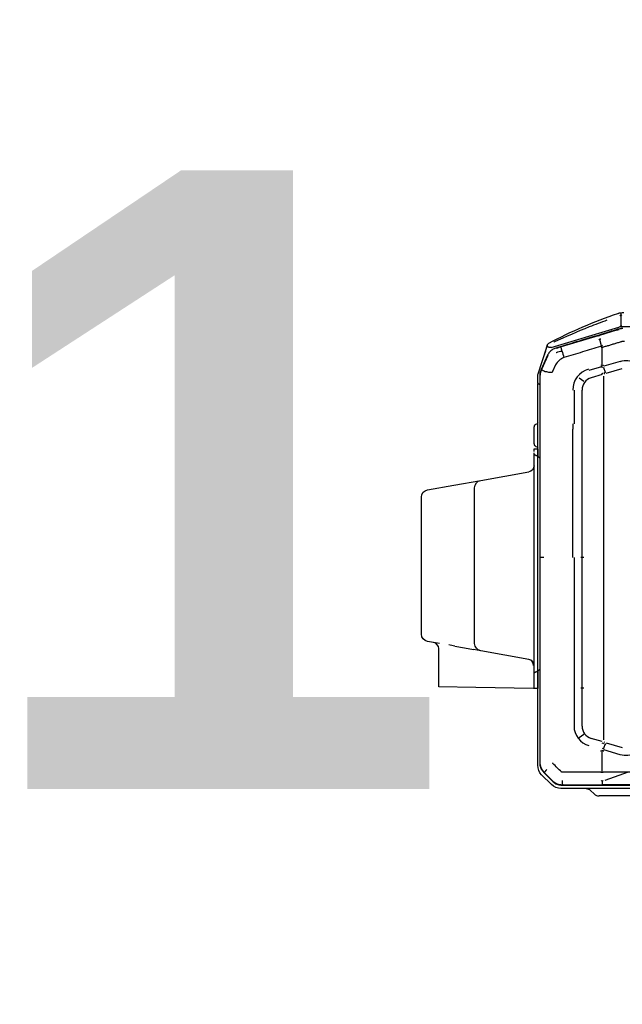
# Model space of a CAD drawing. Header units: millimetres. Extents: x -424979 to 718034, y -72486 to 344972.
# Tile 101 of 256: x 351097 to 352266, y 64609 to 66519. Entities that reach past the tile are written whole.
import ezdxf
from ezdxf import colors
from ezdxf.entities.mleader import LeaderData, LeaderLine
from ezdxf.math import Vec2, Vec3
from ezdxf.xclip import XClip

# ---------------------------------------------------------------- set-up
doc = ezdxf.new("R2010")
doc.units = ezdxf.units.MM
doc.header["$MEASUREMENT"] = 0
doc.header["$XCLIPFRAME"] = 0
doc.layers.add('0100_001_1_0_Nr_pióra__1', color=7, linetype='Continuous', lineweight=13)
doc.layers.add('IS_KLIM Opis_Średnice', color=7, linetype='Continuous', lineweight=9)
doc.layers.add('IS_KLIM_urządzenia', color=3, linetype='Continuous')
doc.layers.add('Rysunki i obrazki', color=7, linetype='Continuous')
doc.layers.add('Nowe_Adnotacja - Teksty_Nr_pióra__86', color=7, linetype='Continuous', lineweight=20, true_color=0x5555ff)
doc.styles.add('STYL_AUTOMATYCZNY_4', font='arialbd.ttf')
picture_1 = doc.add_image_def('image1.tif', size_in_pixel=(4960, 3508))

# ---------------------------------------------------------------- blocks, each defined once
blk = doc.blocks.new('Rysunek_1_1', base_point=(-285945.3, 74341.7))
at = {"layer": '0100_001_1_0_Nr_pióra__1', "color": 7, "lineweight": 13}
image = blk.add_image(picture_1, insert=(-264947.9, 89188), size_in_units=(41994.7, 29692.6), rotation=180, dxfattribs=at)
image.set_boundary_path([(-0.5, -0.5), (4959.5, 3507.5)])
blk = doc.blocks.new('G$CE471A013')
at = {"linetype": 'Continuous'}
for p, q in [((13.342, 37.947), (19.042, 37.947)), ((19.042, 37.947), (20.602, 37.947)), ((21.287, 37.494), (20.998, 37.783)), ((23.598, 37.069), (-66.48, 37.069)), ((20.329, 37.029), (-21.491, 37.029)), ((10.236, 37.347), (23.677, 37.347)), ((18.258, 36.025), (20.129, 36.699)), ((23.553, 37.034), (20.329, 37.029)), ((23.592, 37.035), (23.552, 37.034)), ((24.011, 36.986), (23.999, 36.958)), ((25.023, 36.045), (24.349, 36.718)), ((25.071, 36.043), (24.361, 36.753)), ((24.441, 37.031), (25.239, 36.233)), ((20.348, 36.02), (20.348, 34.339)), ((25.023, 36.045), (25.043, 36.025)), ((25.304, 35.693), (25.278, 35.682)), ((25.355, 35.268), (25.355, 18.659)), ((25.387, 3.917), (25.387, 35.28)), ((25.555, 35.469), (25.555, 27.827)), ((18.891, 34.614), (20.219, 34.22)), ((20.03, 33.65), (18.72, 34.039)), ((20.116, 33.739), (20.246, 34.12)), ((20.13, 33.616), (20.19, 33.593)), ((20.343, 34.089), (20.3, 34.102)), ((20.36, 33.54), (21.229, 33.292)), ((20.228, 29.549), (20.228, 33.418)), ((21.835, 32.988), (22.215, 33.248)), ((21.97, 32.296), (21.97, 29.549)), ((22.62, 29.549), (22.62, 32.296)), ((20.228, 7.87), (20.228, 29.549)), ((21.97, 29.549), (21.97, 29.212)), ((22.62, 29.212), (22.62, 29.549)), ((22.067, 29.212), (21.834, 29.212)), ((21.97, 29.212), (21.97, 18.659)), ((22.62, 18.659), (22.62, 29.212)), ((25.556, 29.072), (25.555, 29.072)), ((25.556, 29.262), (25.856, 29.257)), ((25.556, 28.762), (25.556, 29.262)), ((25.556, 27.945), (25.556, 28.762)), ((25.856, 29.257), (25.856, 28.757)), ((25.856, 29.257), (25.906, 29.256)), ((25.856, 28.757), (25.856, 28.17)), ((25.906, 29.256), (30.556, 29.175)), ((30.556, 29.175), (33.556, 29.122)), ((33.556, 29.122), (33.556, 26.034)), ((25.556, 28.572), (25.555, 28.572)), ((25.556, 27.82), (25.556, 27.945)), ((25.679, 27.912), (25.556, 27.82)), ((25.679, 27.912), (25.837, 28.03)), ((25.856, 28.17), (25.856, 28.098)), ((25.856, 28.098), (25.856, 10.282)), ((25.556, 27.82), (25.387, 27.693)), ((25.555, 27.827), (25.555, 27.819)), ((25.556, 27.82), (25.556, 10.508)), ((25.556, 27.82), (25.556, 10.508)), ((26.27, 26.899), (30.161, 26.213)), ((30.161, 26.213), (30.736, 26.112)), ((30.656, 25.622), (30.656, 24.244)), ((31.478, 25.981), (30.736, 26.112)), ((32.255, 25.844), (31.478, 25.981)), ((33.484, 25.627), (34.461, 25.455)), ((34.956, 24.864), (34.956, 13.78)), ((30.656, 24.244), (30.656, 14.401)), ((21.834, 18.659), (22.067, 18.659)), ((21.97, 18.659), (21.97, 7.87)), ((22.728, 18.659), (22.728, 8.288)), ((25.355, 18.659), (25.355, 6.47)), ((30.656, 14.401), (30.656, 13.022)), ((32.35, 12.817), (30.161, 12.431)), ((34.461, 13.189), (32.35, 12.817)), ((30.161, 12.431), (26.27, 11.745)), ((25.387, 10.625), (25.556, 10.508)), ((25.555, 10.509), (25.555, 4.596)), ((25.556, 10.508), (25.679, 10.424)), ((25.556, 10.387), (25.556, 10.508)), ((25.556, 10.383), (25.556, 10.387)), ((25.556, 9.883), (25.556, 10.383)), ((25.846, 10.309), (25.679, 10.424)), ((25.856, 9.888), (25.556, 9.883)), ((25.856, 9.883), (25.556, 9.883)), ((25.698, 9.683), (25.624, 9.707)), ((25.856, 10.102), (25.856, 9.888)), ((25.856, 9.883), (25.856, 9.888)), ((25.855, 9.464), (25.855, 9.172)), ((25.855, 9.172), (25.855, 8.401)), ((22.728, 7.87), (22.728, 8.288)), ((25.855, 8.401), (25.855, 8.109)), ((20.228, 4.001), (20.228, 7.87)), ((21.97, 7.87), (21.97, 5.123)), ((22.62, 5.123), (22.62, 7.87)), ((25.698, 7.891), (25.624, 7.866)), ((25.355, 6.47), (25.355, 3.923)), ((20.36, 3.878), (21.229, 4.126)), ((21.835, 4.431), (22.214, 4.171)), ((25.55, 4.542), (25.55, 3.93)), ((20.03, 3.769), (18.72, 3.38)), ((18.891, 2.805), (20.219, 3.199)), ((20.246, 3.3), (20.116, 3.679)), ((20.13, 3.803), (20.19, 3.826)), ((20.338, 3.328), (20.411, 3.185)), ((20.392, 3.256), (21.42, 3.55)), ((24.108, 3.095), (24.351, 3.626)), ((24.74, 2.343), (25.258, 3.476)), ((24.762, 2.317), (25.289, 3.467)), ((25.532, 3.817), (24.851, 1.739)), ((25.335, 3.692), (25.362, 3.686)), ((20.348, 3.08), (20.348, 1.667)), ((24.462, 1.683), (18.999, 0.047)), ((20.669, 0.74), (23.657, 1.639)), ((24.471, 1.978), (24.491, 1.954)), ((24.85, 1.738), (24.754, 1.444)), ((20.39, 1.544), (20.541, 1.025)), ((18.843, 0), (0, 0)), ((18.843, 0.155), (18.835, 0.19)), ((19.18, 0.289), (18.987, 0.23)), ((19.18, 0.289), (20.57, 0.711)), ((18.843, -0.06), (18.765, -0.06)), ((18.837, -0.941), (18.842, -0.037))]:
    blk.add_line(p, q, dxfattribs=at)
for centre, radius, start, end in [((20.602, 37.387), 0.56, 45, 90), ((25.325, 27.827), 0.23, 358.01433, 0), ((26.356, 27.392), 0.5, 180, 260), ((34.056, 26.034), 0.5, 180, 260), ((25.625, 9.464), 0.23, 0, 71.56505), ((25.625, 8.109), 0.23, 288.43495, 0), ((25.395, 4.596), 0.16, 343.94769, 0), ((24.567, 1.515), 0.2, 298.06069, 341.84921)]:
    blk.add_arc(centre, radius, start, end, dxfattribs=at)
at = {"linetype": 'Continuous', "extrusion": (0, 0, -1)}
for centre, radius, start, end in [((-21.641, 37.847), 0.5, 270, 315), ((-23.677, 36.267), 1.08, 90, 135), ((-24.475, 35.469), 1.08, 135, 180), ((-18.441, 33.099), 1.58, 15, 106.52941), ((-30.056, 25.622), 0.6, 100, 180), ((-34.356, 24.864), 0.6, 100, 180), ((-34.356, 13.78), 0.6, 180, 260), ((-30.056, 13.022), 0.6, 180, 260), ((-26.356, 11.253), 0.5, 0, 80), ((-25.655, 9.802), 0.1, 288.43495, 0), ((-25.655, 7.771), 0.1, 0, 71.56505), ((-18.441, 4.319), 1.58, 253.47059, 345), ((-25.19, 3.93), 0.36, 180, 198.15079)]:
    blk.add_arc(centre, radius, start, end, dxfattribs=at)
at = {"linetype": 'Continuous'}
for centre, major_axis, ratio, start_param, end_param in [((20.143, 33.944), (1.913, -0.585), 0.178321, 1.484854, 1.57228), ((19.79, 32.783), (1.919, -0.564), 0.705879, 1.540462, 1.56897), ((20.981, 32.296), (1.64, 0), 0.995519, 6.283185, 7.582721), ((20.924, 32.296), (1.046, 0), 0.995519, 6.283185, 7.558937), ((25.956, 27.392), (0.1, 0), 0.10051, 3.141593, 4.177762), ((26.356, 27.392), (0.087, 0.492), 0.898854, 1.745329, 3.141593), ((20.924, 5.123), (1.046, 0), 0.995519, 5.007433, 6.283185), ((20.964, 5.123), (1.764, 0), 0.995519, 4.991611, 6.283185), ((20.143, 3.474), (1.913, 0.585), 0.178321, 4.710906, 4.798331), ((19.789, 4.638), (1.893, 0.646), 0.706819, 4.712403, 4.740904)]:
    blk.add_ellipse(centre, major_axis=major_axis, ratio=ratio, start_param=start_param, end_param=end_param, dxfattribs=at)
for points, degree in [([(20.256, 36.7), (20.286, 36.714), (20.316, 36.729), (20.346, 36.744)], 3), ([(20.346, 36.744), (20.376, 36.729), (20.407, 36.715), (20.437, 36.7)], 3), ([(24.322, 36.751), (24.331, 36.742), (24.34, 36.733), (24.349, 36.724)], 3), ([(-21.491, 36.025), (-7.576, 36.025), (6.339, 36.025), (20.254, 36.025)], 3), ([(20.254, 36.025), (20.254, 36.025), (20.255, 36.025), (20.255, 36.025)], 3), ([(20.443, 36.025), (20.443, 36.025), (20.443, 36.025), (20.442, 36.025)], 3), ([(20.443, 36.025), (21.49, 36.027), (22.537, 36.029), (23.583, 36.031)], 3), ([(23.583, 36.031), (23.594, 36.031), (23.615, 36.026), (23.632, 36.015), (23.64, 36.008)], 3), ([(23.64, 36.008), (23.869, 35.779), (24.099, 35.549), (24.328, 35.32)], 3), ([(25.043, 36.025), (25.241, 35.825), (25.354, 35.55), (25.355, 35.268)], 3), ([(24.328, 35.32), (24.336, 35.313), (24.347, 35.296), (24.351, 35.275), (24.351, 35.265)], 3), ([(20.442, 34.339), (20.442, 34.317), (20.439, 34.295), (20.433, 34.274)], 3), ([(20.17, 33.72), (20.134, 33.733), (20.098, 33.746), (20.062, 33.757)], 3), ([(20.191, 34.136), (20.191, 34.137), (20.191, 34.137), (20.192, 34.137)], 3), ([(20.383, 33.645), (20.332, 33.66), (20.281, 33.677), (20.231, 33.696)], 3), ([(25.549, 27.812), (25.549, 27.817), (25.549, 27.821), (25.548, 27.825)], 3), ([(32.255, 25.844), (32.432, 25.814), (32.592, 25.773), (32.737, 25.731)], 3), ([(20.17, 3.699), (20.134, 3.685), (20.098, 3.673), (20.062, 3.662)], 3), ([(20.191, 3.282), (20.191, 3.282), (20.191, 3.282), (20.192, 3.282)], 3), ([(20.383, 3.774), (20.332, 3.759), (20.281, 3.742), (20.231, 3.722)], 3), ([(24.986, 3.634), (24.991, 3.633), (24.995, 3.631), (24.999, 3.629)], 3), ([(25.261, 3.473), (25.262, 3.473), (25.262, 3.473), (25.262, 3.474)], 3), ([(20.442, 3.08), (20.442, 3.101), (20.439, 3.123), (20.433, 3.144)], 3), ([(23.44, 2.5), (23.726, 2.594), (23.982, 2.821), (24.108, 3.095)], 3), ([(23.595, 1.965), (23.546, 2.14), (23.494, 2.319), (23.44, 2.5)], 3), ([(20.254, 1.663), (20.255, 1.664), (20.256, 1.664), (20.257, 1.664)], 3), ([(20.401, 1.551), (20.376, 1.585), (20.36, 1.625), (20.352, 1.667)], 3), ([(20.47, 1.601), (20.475, 1.606), (20.482, 1.609), (20.489, 1.611)], 3), ([(23.595, 1.965), (23.595, 1.965)], 1), ([(23.653, 1.633), (23.793, 1.675), (23.933, 1.717), (24.072, 1.758)], 3), ([(20.457, 1.02), (20.464, 1.019), (20.471, 1.018), (20.477, 1.017)], 3), ([(20.608, 1.056), (20.613, 1.061), (20.618, 1.066), (20.623, 1.07)], 3), ([(20.666, 0.733), (20.634, 0.724), (20.603, 0.715), (20.572, 0.705)], 3)]:
    blk.add_open_spline(points, degree=degree, dxfattribs=at)
for points, knots in [([(20.346, 36.744), (20.345, 36.769), (20.344, 36.822), (20.341, 36.893), (20.338, 36.964), (20.333, 37.013), (20.329, 37.032), (20.327, 37.034), (20.326, 37.034)], [0, 0, 0, 0, 0.153633, 0.320832, 0.49911, 0.748722, 0.930274, 1, 1, 1, 1]), ([(24.322, 36.744), (24.226, 36.833), (24.115, 36.904), (23.867, 37.006), (23.73, 37.033), (23.593, 37.034)], [0, 0, 0, 0, 0.487241, 0.487241, 1, 1, 1, 1]), ([(24.361, 36.753), (24.32, 36.791), (24.236, 36.868), (24.09, 36.956), (23.933, 37.021), (23.767, 37.062), (23.654, 37.067), (23.598, 37.069)], [0, 0, 0, 0, 0.200032, 0.400047, 0.600045, 0.800029, 1, 1, 1, 1]), ([(20.442, 36.025), (20.408, 36.022), (20.346, 36.017), (20.283, 36.023), (20.255, 36.025)], [0, 0, 0, 0, 0.543839, 1, 1, 1, 1]), ([(25.387, 35.28), (25.385, 35.336), (25.38, 35.449), (25.338, 35.615), (25.273, 35.772), (25.186, 35.918), (25.109, 36.002), (25.071, 36.043)], [0, 0, 0, 0, 0.199971, 0.399955, 0.599953, 0.799968, 1, 1, 1, 1]), ([(20.26, 34.328), (20.261, 34.329), (20.261, 34.329), (20.261, 34.33), (20.261, 34.331), (20.26, 34.332), (20.26, 34.333), (20.258, 34.336), (20.256, 34.337), (20.254, 34.339)], [0, 0, 0, 0, 0.093535, 0.093535, 0.207433, 0.207433, 0.397418, 0.397418, 1, 1, 1, 1]), ([(25.856, 28.098), (25.856, 28.084), (25.856, 28.07), (25.851, 28.049), (25.848, 28.041), (25.841, 28.033), (25.839, 28.031), (25.837, 28.03)], [0, 0, 0, 0, 0.458778, 0.458778, 0.863378, 0.863378, 1, 1, 1, 1]), ([(25.846, 10.309), (25.851, 10.305), (25.855, 10.299), (25.856, 10.288), (25.856, 10.285), (25.856, 10.282)], [0, 0, 0, 0, 0.756623, 0.756623, 1, 1, 1, 1]), ([(25.856, 10.282), (25.856, 10.272), (25.856, 10.259), (25.856, 10.235), (25.856, 10.225), (25.856, 10.215)], [0, 0, 0, 0, 0.612645, 0.612645, 1, 1, 1, 1]), ([(25.389, 4.689), (25.396, 4.685), (25.417, 4.673), (25.472, 4.642), (25.539, 4.605), (25.55, 4.599), (25.555, 4.596)], [0, 0, 0, 0, 0.071285, 0.22784, 0.631675, 1, 1, 1, 1]), ([(24.351, 3.626), (24.358, 3.639), (24.371, 3.665), (24.403, 3.697), (24.445, 3.71), (24.502, 3.713), (24.559, 3.708), (24.616, 3.7), (24.7, 3.687), (24.796, 3.67), (24.905, 3.649), (24.959, 3.639), (24.986, 3.634)], [0, 0, 0, 0, 0.063445, 0.125642, 0.187788, 0.250693, 0.375623, 0.438172, 0.500645, 0.750303, 0.875197, 1, 1, 1, 1]), ([(24.999, 3.629), (25.029, 3.613), (25.086, 3.584), (25.153, 3.545), (25.201, 3.516), (25.232, 3.496), (25.249, 3.484), (25.257, 3.477), (25.261, 3.474), (25.262, 3.474), (25.262, 3.474)], [0, 0, 0, 0, 0.196304, 0.378613, 0.540984, 0.680096, 0.794866, 0.885682, 0.95364, 1, 1, 1, 1]), ([(25.257, 3.478), (25.32, 3.616), (25.355, 3.769), (25.355, 3.922), (25.355, 3.923), (25.355, 3.923)], [0, 0, 0, 0, 0.999505, 0.999505, 1, 1, 1, 1]), ([(25.289, 3.467), (25.309, 3.514), (25.348, 3.61), (25.381, 3.762), (25.385, 3.865), (25.387, 3.917)], [0, 0, 0, 0, 0.333339, 0.666672, 1, 1, 1, 1]), ([(20.26, 3.09), (20.261, 3.09), (20.261, 3.09), (20.261, 3.089), (20.261, 3.088), (20.26, 3.087), (20.26, 3.086), (20.258, 3.083), (20.256, 3.081), (20.254, 3.08)], [0, 0, 0, 0, 0.093535, 0.093535, 0.207433, 0.207433, 0.397418, 0.397418, 1, 1, 1, 1]), ([(20.489, 1.611), (20.971, 1.756), (21.453, 1.901), (22.437, 2.197), (22.938, 2.349), (23.44, 2.5)], [0, 0, 0, 0, 0.489998, 0.489998, 1, 1, 1, 1]), ([(18.828, 1.231), (18.924, 1.26), (19.117, 1.319), (19.406, 1.406), (19.695, 1.494), (19.887, 1.552), (20.022, 1.593), (20.061, 1.605), (20.151, 1.632), (20.202, 1.648), (20.254, 1.663)], [0, 0, 0, 0, 0.202609, 0.405217, 0.607826, 0.810435, 0.810435, 0.891478, 0.891478, 1, 1, 1, 1]), ([(18.998, 0.19), (19.049, 0.206), (19.1, 0.221), (19.355, 0.299), (19.56, 0.361), (20.58, 0.67), (21.397, 0.918), (22.84, 1.355), (23.466, 1.544), (24.093, 1.733)], [0, 0, 0, 0, 0.030057, 0.030057, 0.150285, 0.150285, 0.631198, 0.631198, 1, 1, 1, 1]), ([(20.442, 1.671), (20.419, 1.669), (20.358, 1.667), (20.296, 1.665), (20.257, 1.664)], [0, 0, 0, 0, 0.371371, 1, 1, 1, 1]), ([(20.47, 1.601), (20.444, 1.582), (20.394, 1.545), (20.34, 1.513), (20.313, 1.497)], [0, 0, 0, 0, 0.499901, 1, 1, 1, 1]), ([(24.053, 2.088), (24.047, 2.086), (24.042, 2.084), (23.966, 2.059), (23.896, 2.037), (23.753, 1.999), (23.681, 1.982), (23.604, 1.967), (23.599, 1.966), (23.595, 1.965)], [0, 0, 0, 0, 0.036866, 0.036866, 0.504384, 0.504384, 0.969691, 0.969691, 1, 1, 1, 1]), ([(23.595, 1.965), (23.608, 1.918), (23.619, 1.872), (23.638, 1.791), (23.646, 1.754), (23.656, 1.694), (23.658, 1.671), (23.658, 1.644), (23.657, 1.637), (23.654, 1.633), (23.653, 1.633), (23.653, 1.633)], [0, 0, 0, 0, 0.2609, 0.2609, 0.5218, 0.5218, 0.782701, 0.782701, 0.970671, 0.970671, 1, 1, 1, 1]), ([(24.093, 1.733), (24.14, 1.75), (24.235, 1.782), (24.368, 1.857), (24.492, 1.949), (24.601, 2.059), (24.693, 2.182), (24.739, 2.272), (24.762, 2.317)], [0, 0, 0, 0, 0.163038, 0.329712, 0.498444, 0.667536, 0.835268, 1, 1, 1, 1]), ([(24.462, 1.683), (24.479, 1.687), (24.495, 1.691), (24.599, 1.707), (24.683, 1.685), (24.769, 1.594), (24.775, 1.536), (24.76, 1.465), (24.757, 1.455), (24.754, 1.444)], [0, 0, 0, 0, 0.082224, 0.082224, 0.505542, 0.505542, 0.92886, 0.92886, 1, 1, 1, 1]), ([(24.851, 1.739), (24.84, 1.706), (24.829, 1.674), (24.805, 1.598), (24.79, 1.555), (24.77, 1.492), (24.763, 1.472), (24.757, 1.453)], [0, 0, 0, 0, 0.339989, 0.339989, 0.792222, 0.792222, 1, 1, 1, 1]), ([(24.936, 1.998), (24.972, 2.109), (25.001, 2.197), (25.016, 2.245), (25.018, 2.249), (25.017, 2.245)], [0, 0, 0, 0, 0.718874, 0.718874, 1, 1, 1, 1]), ([(24.652, 1.333), (23.757, 0.857), (22.843, 0.417), (20.981, -0.385), (20.032, -0.748), (19.071, -1.072)], [0, 0, 0, 0, 0.5, 0.5, 1, 1, 1, 1]), ([(19.959, -0.521), (20.442, -0.347), (20.922, -0.165), (22.359, 0.408), (23.304, 0.825), (24.247, 1.248), (24.247, 1.248), (24.247, 1.248)], [0, 0, 0, 0, 0.332003, 0.332003, 0.999956, 0.999956, 1, 1, 1, 1]), ([(20.477, 1.017), (20.483, 1.016), (20.495, 1.015), (20.518, 1.019), (20.546, 1.026), (20.579, 1.037), (20.599, 1.05), (20.608, 1.056)], [0, 0, 0, 0, 0.124243, 0.250099, 0.500246, 0.750314, 1, 1, 1, 1]), ([(24.661, 1.338), (24.661, 1.338), (24.659, 1.338), (24.654, 1.335), (24.653, 1.334), (24.652, 1.333)], [0, 0, 0, 0, 0.812779, 0.812779, 1, 1, 1, 1]), ([(18.685, 0.144), (18.738, 0.146), (18.844, 0.15), (18.947, 0.177), (18.998, 0.19)], [0, 0, 0, 0, 0.501074, 1, 1, 1, 1]), ([(18.999, 0.047), (18.96, 0.034), (18.923, 0.018), (18.872, -0.014), (18.856, -0.025), (18.844, -0.047), (18.843, -0.053), (18.843, -0.06)], [0, 0, 0, 0, 0.616187, 0.616187, 0.899223, 0.899223, 1, 1, 1, 1]), ([(18.843, -1.129), (18.769, -1.142), (18.694, -1.148), (18.612, -1.15), (18.605, -1.15), (18.597, -1.15), (18.596, -1.15), (18.594, -1.15), (18.594, -1.15), (18.593, -1.15)], [0, 0, 0, 0, 0.895051, 0.895051, 0.981123, 0.981123, 0.990548, 0.990548, 1, 1, 1, 1]), ([(18.814, -0.941), (18.795, -0.932), (18.775, -0.923), (18.755, -0.914), (18.755, -0.913), (18.754, -0.913)], [0, 0, 0, 0, 0.963467, 0.963467, 1, 1, 1, 1]), ([(18.814, -0.941), (18.817, -0.942), (18.821, -0.943), (18.827, -0.943), (18.831, -0.943), (18.839, -0.941), (18.843, -0.939), (18.849, -0.935), (18.851, -0.934), (18.853, -0.932)], [0, 0, 0, 0, 0.246944, 0.246944, 0.491708, 0.491708, 0.827112, 0.827112, 1, 1, 1, 1]), ([(18.836, -1.092), (18.835, -1.091), (18.835, -1.09), (18.834, -1.066), (18.832, -1.037), (18.831, -0.986), (18.831, -0.964), (18.833, -0.942)], [0, 0, 0, 0, 0.037359, 0.037359, 0.637819, 0.637819, 1, 1, 1, 1]), ([(19.071, -1.072), (19.07, -1.072), (19.069, -1.072), (19.062, -1.075), (19.056, -1.077), (19.016, -1.089), (18.982, -1.099), (18.913, -1.116), (18.878, -1.123), (18.843, -1.129)], [0, 0, 0, 0, 0.010318, 0.010318, 0.093061, 0.093061, 0.548137, 0.548137, 1, 1, 1, 1]), ([(18.92, -0.879), (18.92, -0.879), (18.919, -0.88), (18.897, -0.898), (18.875, -0.915), (18.853, -0.932)], [0, 0, 0, 0, 0.029461, 0.029461, 1, 1, 1, 1])]:
    blk.add_open_spline(points, degree=3, knots=knots, dxfattribs=at)
for points, weights, degree in [([(23.587, 36.705), (23.579, 37.034), (23.547, 37.04)], [0.999995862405, 0.797858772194, 1], 2), ([(24.83, 35.818), (25.035, 36.033), (25.024, 36.051)], [0.999996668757, 0.819896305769, 1], 2), ([(25.071, 18.659), (25.355, 18.659), (25.36, 18.659)], [1, 0.828621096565, 1], 2), ([(18.538, 1.188), (18.636, 1.188), (18.734, 1.202), (18.828, 1.231)], [1, 0.992787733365, 0.992787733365, 1], 3)]:
    blk.add_rational_spline(points, weights, degree=degree, dxfattribs=at)

msp = doc.modelspace()

# ---------------------------------------------------------------- block references
at = {"layer": 'IS_KLIM_urządzenia', "xscale": 24, "yscale": 24, "zscale": 24, "rotation": 180}
msp.add_blockref('G$CE471A013', (352715.1, 65923.6), dxfattribs=at)
at = {"layer": 'Rysunki i obrazki', "color": 151, "linetype": 'Continuous', "lineweight": 20, "true_color": 0x80c2ff}
ref = msp.add_blockref('Rysunek_1_1', (362616, 74341.7), dxfattribs=at)
XClip(ref).set_block_clipping_path([(-306942.6163847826, 59495.4358014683), (-264947.9497181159, 89188.0358014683)])

# ---------------------------------------------------------------- texts
at = {"layer": 'Nowe_Adnotacja - Teksty_Nr_pióra__86', "color": 173, "linetype": 'Continuous', "lineweight": 20, "true_color": 0x5555ff, "insert": (351472.1, 66226.7), "char_height": 1200, "attachment_point": 2, "style": 'STYL_AUTOMATYCZNY_4'}
msp.add_mtext('\\A1;{\\pqc;\\fArial|b1|i0|c238|p0;\\W1.000000;1}', dxfattribs=at)

# ---------------------------------------------------------------- next in the draw order: leaders
at = {"layer": 'IS_KLIM Opis_Średnice', "ltscale": 30}
ml = msp.add_multileader_mtext('Standard', dxfattribs=at)
ml.set_content('{\\fArial|b0|i0|c238|p0;\\C7;Odprowadzenie skroplin (przewód tłoczny) od klimatyzatora   do istniejącego pionu kanalizacji sanitarnej, zastosować pompkę skroplin. Uwaga w przypadku braku możliwości odprowadzenia skroplin do istniejącego pionu kanalizacji sanitarnej, skropliny z klimatyzacji można odprowadzić na zewnątrz budynku. W tym celu należy zamontować rurę odpływową, która skieruje wodę do rynny lub specjalnego zbiornika. Należy pamiętać o regularnym opróżnianiu zbiornika, aby zapobiec jego przepełnieniu. }', color=256)
ml.set_leader_properties()
ml.build(insert=Vec2(0, 0))
ml.multileader.update_dxf_attribs({"text_left_attachment_type": 6, "text_right_attachment_type": 6, "dogleg_length": 0.36})
ctx = ml.context
ctx.base_point, ctx.char_height, ctx.plane_origin, ctx.plane_y_axis = Vec3(345533.1, 69972.1), 250, Vec3(342875.1, 72709.5), Vec3(0, -1)
ctx.left_attachment, ctx.right_attachment = 6, 6
notes = []
notes.append((ctx, [(0, (1, 1, 0), (354726, 69972.1), (-1, 0), 0.36, [(1, [(345668.5, 69972.1)], 0, []), (0, [(356566, 63638.6)], 256, [])])]))
ctx.mtext.insert, ctx.mtext.width, ctx.mtext.flow_direction = Vec3(345535.1, 70295.6), 9695.034, 5
ctx.mtext.has_bg_fill, ctx.mtext.bg_color, ctx.mtext.bg_scale_factor, ctx.mtext.bg_transparency, ctx.mtext.use_window_bg_color = 1, -939524096, 1.5, 0, 1
for ctx, leaders in notes:
    for number, flags, end, landing, length, lines in leaders:
        leader = LeaderData()
        leader.index, (leader.has_last_leader_line, leader.has_dogleg_vector, leader.attachment_direction) = number, flags
        leader.last_leader_point, leader.dogleg_vector, leader.dogleg_length = Vec3(end), Vec3(landing), length
        for number, points, colour, breaks in lines:
            line = LeaderLine()
            line.index, line.vertices, line.color, line.breaks = number, Vec3.list(points), colors.encode_raw_color(colour), breaks
            leader.lines.append(line)
        ctx.leaders.append(leader)

doc.saveas('drawing.dxf')
